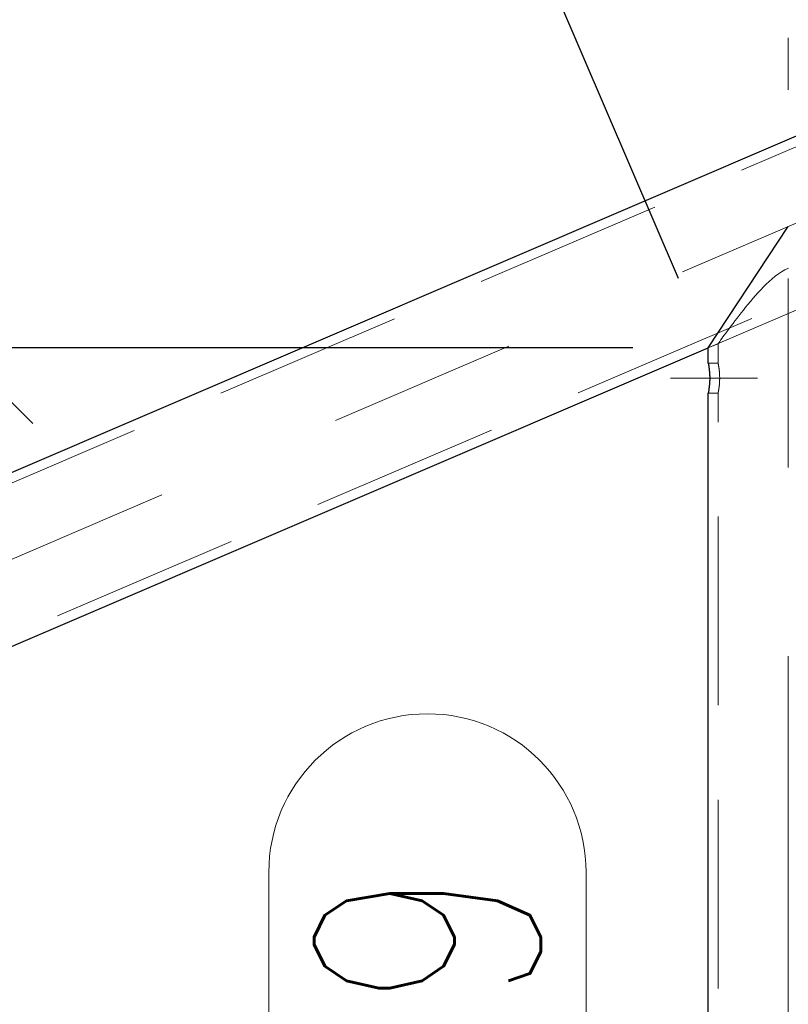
# Model space of a CAD drawing. Header units: millimetres. Extents: x -845 to -83, y 8759 to 9255.
# Tile 42 of 119: x -632 to -622, y 8895 to 8908. Entities that reach past the tile are written whole.
import ezdxf

# ---------------------------------------------------------------- set-up
doc = ezdxf.new("R2010")
doc.units = ezdxf.units.MM
doc.header["$LTSCALE"] = 10
doc.linetypes.add('HIDDEN', pattern=[0.375, 0.25, -0.125])
doc.linetypes.add('MITTE', pattern=[2, 1.25, -0.25, 0.25, -0.25])
doc.layers.get('Defpoints').update_dxf_attribs({"color": 1})
for name, color, linetype, lineweight in [('PS_DIM', 4, 'Continuous', 13), ('PS_Hidden', 2, 'HIDDEN', 9), ('PS_Mid', 5, 'MITTE', 15), ('PS_Pos', 1, 'Continuous', 15), ('PS_Shape', 161, 'Continuous', 30), ('PS_SOLID', 7, 'Continuous', 30)]:
    doc.layers.add(name, color=color, linetype=linetype, lineweight=lineweight)
doc.styles.add('simplex', font='simplex.shx', dxfattribs={"width": 0.75})
doc.dimstyles.new('1_20_GŁ_DS1-LS20', dxfattribs={"dimtxt": 2, "dimasz": 2, "dimexe": 2, "dimexo": 1, "dimgap": 1, "dimtad": 1, "dimjust": 4, "dimdec": 0, "dimlfac": 20, "dimtxsty": 'simplex', "dimblk1": 'NONE', "dimsah": 1, "dimcen": 2, "dimclrd": 256, "dimclre": 256, "dimclrt": 4, "dimadec": 1, "dimazin": 0, "dimtfac": 1, "dimtdec": 0, "dimtmove": 2, "dimatfit": 3, "dimfxl": 1, "dimarcsym": 0})
doc.dimstyles.new('1_20_SC', dxfattribs={"dimtxt": 2, "dimasz": 1, "dimexe": 1, "dimexo": 1, "dimgap": 1, "dimtad": 1, "dimdec": 0, "dimlfac": 20, "dimtxsty": 'simplex', "dimblk": 'dimznak', "dimcen": 2, "dimclrd": 256, "dimclre": 256, "dimclrt": 4, "dimadec": 1, "dimazin": 0, "dimtfac": 1, "dimtdec": 0, "dimtix": 1, "dimtmove": 2, "dimatfit": 3, "dimldrblk": 'dim-grot', "dimfxl": 1, "dimarcsym": 0})

# ---------------------------------------------------------------- blocks, each defined once
blk = doc.blocks.new('*D94')
at = {"layer": 'Defpoints', "color": 0, "transparency": 16777216}
for p in [(-629.693, 8918.528), (-623.343, 8903.711), (-640.186, 8898.799)]:
    blk.add_point(p, dxfattribs=at)
at = {"layer": 'PS_DIM', "lineweight": -2, "transparency": 16777216}
for p, q in [((-623.737, 8904.63), (-630.481, 8920.366)), ((-645.701, 8911.667), (-631.531, 8917.74)), ((-640.58, 8899.718), (-646.489, 8913.506))]:
    blk.add_line(p, q, dxfattribs=at)
at = {"layer": 'PS_DIM', "transparency": 16777216}
blk.add_solid([(-631.663, 8918.046), (-631.4, 8917.434), (-629.693, 8918.528)], dxfattribs=at)
at = {"layer": 'PS_DIM', "color": 4, "transparency": 16777216, "insert": (-626.675, 8916.613), "char_height": 2, "attachment_point": 5, "rotation": 293.1986, "style": 'simplex'}
blk.add_mtext('348', dxfattribs=at)
blk = doc.blocks.new('_None')
blk = doc.blocks.new('*D95')
at = {"layer": 'Defpoints', "color": 0, "transparency": 16777216}
for p in [(-618.633, 8923.268), (-612.283, 8908.451), (-640.186, 8898.799)]:
    blk.add_point(p, dxfattribs=at)
at = {"layer": 'PS_DIM', "lineweight": -2, "transparency": 16777216}
for p, q in [((-612.677, 8909.37), (-619.421, 8925.106)), ((-645.701, 8911.667), (-620.471, 8922.48)), ((-640.58, 8899.718), (-646.489, 8913.506))]:
    blk.add_line(p, q, dxfattribs=at)
at = {"layer": 'PS_DIM', "transparency": 16777216}
blk.add_solid([(-620.603, 8922.786), (-620.34, 8922.174), (-618.633, 8923.268)], dxfattribs=at)
at = {"layer": 'PS_DIM', "color": 4, "transparency": 16777216, "insert": (-615.629, 8921.386), "char_height": 2, "attachment_point": 5, "rotation": 293.1986, "style": 'simplex'}
blk.add_mtext('589', dxfattribs=at)
blk = doc.blocks.new('*D96')
at = {"layer": 'Defpoints', "color": 0, "transparency": 16777216}
for p in [(-608.133, 8927.768), (-601.783, 8912.951), (-640.186, 8898.799)]:
    blk.add_point(p, dxfattribs=at)
at = {"layer": 'PS_DIM', "lineweight": -2, "transparency": 16777216}
for p, q in [((-602.177, 8913.87), (-608.921, 8929.606)), ((-645.701, 8911.667), (-609.971, 8926.98)), ((-640.58, 8899.718), (-646.489, 8913.506))]:
    blk.add_line(p, q, dxfattribs=at)
at = {"layer": 'PS_DIM', "transparency": 16777216}
blk.add_solid([(-610.103, 8927.286), (-609.84, 8926.674), (-608.133, 8927.768)], dxfattribs=at)
at = {"layer": 'PS_DIM', "color": 4, "transparency": 16777216, "insert": (-605.171, 8925.985), "char_height": 2, "attachment_point": 5, "rotation": 293.1986, "style": 'simplex'}
blk.add_mtext('817', dxfattribs=at)
blk = doc.blocks.new('*D97')
at = {"layer": 'Defpoints', "color": 0, "transparency": 16777216}
for p in [(-597.633, 8932.268), (-591.283, 8917.451), (-640.186, 8898.799)]:
    blk.add_point(p, dxfattribs=at)
at = {"layer": 'PS_DIM', "lineweight": -2, "transparency": 16777216}
for p, q in [((-591.677, 8918.37), (-598.421, 8934.106)), ((-645.701, 8911.667), (-599.471, 8931.48)), ((-640.58, 8899.718), (-646.489, 8913.506))]:
    blk.add_line(p, q, dxfattribs=at)
at = {"layer": 'PS_DIM', "transparency": 16777216}
blk.add_solid([(-599.603, 8931.786), (-599.34, 8931.174), (-597.633, 8932.268)], dxfattribs=at)
at = {"layer": 'PS_DIM', "color": 4, "transparency": 16777216, "insert": (-594.404, 8929.861), "char_height": 2, "attachment_point": 5, "rotation": 293.1986, "style": 'simplex'}
blk.add_mtext('1046', dxfattribs=at)
blk = doc.blocks.new('*D98')
at = {"layer": 'Defpoints', "color": 0, "transparency": 16777216}
for p in [(-587.133, 8936.768), (-580.783, 8921.951), (-640.186, 8898.799)]:
    blk.add_point(p, dxfattribs=at)
at = {"layer": 'PS_DIM', "lineweight": -2, "transparency": 16777216}
for p, q in [((-581.177, 8922.87), (-587.921, 8938.606)), ((-645.701, 8911.667), (-588.971, 8935.98)), ((-640.58, 8899.718), (-646.489, 8913.506))]:
    blk.add_line(p, q, dxfattribs=at)
at = {"layer": 'PS_DIM', "transparency": 16777216}
blk.add_solid([(-589.103, 8936.286), (-588.84, 8935.674), (-587.133, 8936.768)], dxfattribs=at)
at = {"layer": 'PS_DIM', "color": 4, "transparency": 16777216, "insert": (-583.876, 8934.295), "char_height": 2, "attachment_point": 5, "rotation": 293.1986, "style": 'simplex'}
blk.add_mtext('1274', dxfattribs=at)
blk = doc.blocks.new('*D99')
at = {"layer": 'Defpoints', "color": 0, "transparency": 16777216}
for p in [(-577.193, 8941.028), (-570.843, 8926.211), (-640.186, 8898.799)]:
    blk.add_point(p, dxfattribs=at)
at = {"layer": 'PS_DIM', "lineweight": -2, "transparency": 16777216}
for p, q in [((-571.237, 8927.13), (-577.981, 8942.866)), ((-645.701, 8911.667), (-579.031, 8940.24)), ((-640.58, 8899.718), (-646.489, 8913.506))]:
    blk.add_line(p, q, dxfattribs=at)
at = {"layer": 'PS_DIM', "transparency": 16777216}
blk.add_solid([(-579.163, 8940.546), (-578.9, 8939.934), (-577.193, 8941.028)], dxfattribs=at)
at = {"layer": 'PS_DIM', "color": 4, "transparency": 16777216, "insert": (-574.076, 8938.884), "char_height": 2, "attachment_point": 5, "rotation": 293.1986, "style": 'simplex'}
blk.add_mtext('1491', dxfattribs=at)
blk = doc.blocks.new('*D100')
at = {"layer": 'Defpoints', "color": 0, "transparency": 16777216}
for p in [(-566.245, 8945.72), (-559.895, 8930.903), (-640.186, 8898.799)]:
    blk.add_point(p, dxfattribs=at)
at = {"layer": 'PS_DIM', "lineweight": -2, "transparency": 16777216}
for p, q in [((-560.289, 8931.822), (-567.033, 8947.558)), ((-645.701, 8911.667), (-568.083, 8944.932)), ((-640.58, 8899.718), (-646.489, 8913.506))]:
    blk.add_line(p, q, dxfattribs=at)
at = {"layer": 'PS_DIM', "transparency": 16777216}
blk.add_solid([(-568.215, 8945.238), (-567.952, 8944.626), (-566.245, 8945.72)], dxfattribs=at)
at = {"layer": 'PS_DIM', "color": 4, "transparency": 16777216, "insert": (-563.016, 8943.313), "char_height": 2, "attachment_point": 5, "rotation": 293.1986, "style": 'simplex'}
blk.add_mtext('1729', dxfattribs=at)
blk = doc.blocks.new('*D101')
at = {"layer": 'Defpoints', "color": 0, "transparency": 16777216}
for p in [(-555.857, 8950.172), (-549.507, 8935.355), (-640.186, 8898.799)]:
    blk.add_point(p, dxfattribs=at)
at = {"layer": 'PS_DIM', "lineweight": -2, "transparency": 16777216}
for p, q in [((-549.901, 8936.274), (-556.645, 8952.01)), ((-645.701, 8911.667), (-557.695, 8949.384)), ((-640.58, 8899.718), (-646.489, 8913.506))]:
    blk.add_line(p, q, dxfattribs=at)
at = {"layer": 'PS_DIM', "transparency": 16777216}
blk.add_solid([(-557.827, 8949.69), (-557.564, 8949.078), (-555.857, 8950.172)], dxfattribs=at)
at = {"layer": 'PS_DIM', "color": 4, "transparency": 16777216, "insert": (-552.614, 8947.732), "char_height": 2, "attachment_point": 5, "rotation": 293.1986, "style": 'simplex'}
blk.add_mtext('1955', dxfattribs=at)
blk = doc.blocks.new('*D102')
at = {"layer": 'Defpoints', "color": 0, "transparency": 16777216}
for p in [(-545.951, 8954.417), (-540.436, 8941.549), (-640.186, 8898.799)]:
    blk.add_point(p, dxfattribs=at)
at = {"layer": 'PS_DIM', "lineweight": -2, "transparency": 16777216}
for p, q in [((-540.83, 8942.469), (-546.739, 8956.256)), ((-645.701, 8911.667), (-547.789, 8953.63)), ((-640.58, 8899.718), (-646.489, 8913.506))]:
    blk.add_line(p, q, dxfattribs=at)
at = {"layer": 'PS_DIM', "transparency": 16777216}
blk.add_solid([(-547.92, 8953.936), (-547.658, 8953.323), (-545.951, 8954.417)], dxfattribs=at)
at = {"layer": 'PS_DIM', "color": 4, "transparency": 16777216, "insert": (-542.707, 8951.978), "char_height": 2, "attachment_point": 5, "rotation": 293.1986, "style": 'simplex'}
blk.add_mtext('2170', dxfattribs=at)
blk = doc.blocks.new('dimznak')
at = {"color": 0}
for points in [[(0, 2), (0, -2)], [(-2, 0), (2, 0)]]:
    blk.add_lwpolyline(points, dxfattribs=at)
at = {"color": 2}
blk.add_lwpolyline([(1, 1), (-1, -1)], dxfattribs=at)
blk = doc.blocks.new('*D130')
at = {"layer": 'Defpoints', "color": 0, "transparency": 16777216}
for p in [(-633.283, 8903.711), (-623.343, 8903.711), (-623.343, 8878.518)]:
    blk.add_point(p, dxfattribs=at)
at = {"layer": 'PS_DIM', "lineweight": -2, "transparency": 16777216}
for p, q in [((-624.343, 8903.711), (-634.283, 8903.711)), ((-633.283, 8879.518), (-633.283, 8902.711)), ((-624.343, 8878.518), (-634.283, 8878.518))]:
    blk.add_line(p, q, dxfattribs=at)
for p, rotation in [((-633.283, 8903.711), 90), ((-633.283, 8878.518), 270)]:
    blk.add_blockref('dimznak', p, dxfattribs=dict(at, rotation=rotation))
at = {"layer": 'PS_DIM', "color": 4, "transparency": 16777216, "insert": (-635.283, 8891.114), "char_height": 2, "attachment_point": 5, "rotation": 90, "style": 'simplex'}
blk.add_mtext('504', dxfattribs=at)
blk = doc.blocks.new('dim-grot')
blk.add_hatch(color=256).paths.add_polyline_path([(0, 0), (-2, 0.5), (-2, -0.5)])
blk.add_lwpolyline([(0, 0), (-2, 0.5), (-2, -0.5), (0, 0)])
blk = doc.blocks.new('*X258')
at = {"layer": 'PS_Hidden', "color": 2, "linetype": 'HIDDEN'}
for p, q in [((-640.135, 8898.68), (-540.385, 8941.43)), ((-638.851, 8897.207), (-540.203, 8939.484)), ((-622.456, 8904.66), (-622.414, 8904.691)), ((-622.414, 8904.691), (-622.371, 8904.719)), ((-622.371, 8904.719), (-622.327, 8904.745)), ((-622.327, 8904.745), (-622.28, 8904.767)), ((-623.343, 8903.711), (-621.223, 8904.62)), ((-622.574, 8904.557), (-622.535, 8904.593)), ((-622.535, 8904.593), (-622.496, 8904.627)), ((-622.496, 8904.627), (-622.456, 8904.66)), ((-622.718, 8904.405), (-622.683, 8904.444)), ((-622.683, 8904.444), (-622.647, 8904.482)), ((-622.647, 8904.482), (-622.611, 8904.52)), ((-622.611, 8904.52), (-622.574, 8904.557)), ((-622.817, 8904.288), (-622.785, 8904.327)), ((-622.785, 8904.327), (-622.752, 8904.366)), ((-622.752, 8904.366), (-622.718, 8904.405)), ((-622.935, 8904.14), (-622.907, 8904.176)), ((-622.907, 8904.176), (-622.878, 8904.212)), ((-622.878, 8904.212), (-622.848, 8904.25)), ((-622.848, 8904.25), (-622.817, 8904.288)), ((-623.015, 8904.035), (-622.989, 8904.07)), ((-622.989, 8904.07), (-622.962, 8904.105)), ((-622.962, 8904.105), (-622.935, 8904.14)), ((-623.13, 8903.881), (-623.11, 8903.908)), ((-623.11, 8903.908), (-623.088, 8903.938)), ((-623.088, 8903.938), (-623.065, 8903.969)), ((-623.065, 8903.969), (-623.04, 8904.002)), ((-623.04, 8904.002), (-623.015, 8904.035)), ((-623.207, 8903.775), (-623.2, 8903.784)), ((-623.2, 8903.784), (-623.191, 8903.798)), ((-623.191, 8903.798), (-623.179, 8903.814)), ((-623.179, 8903.814), (-623.165, 8903.834)), ((-623.165, 8903.834), (-623.148, 8903.856)), ((-623.148, 8903.856), (-623.13, 8903.881)), ((-623.213, 8903.767), (-623.343, 8903.711)), ((-623.213, 8903.767), (-623.212, 8903.769)), ((-623.213, 8903.511), (-623.213, 8903.767)), ((-623.212, 8903.769), (-623.207, 8903.775)), ((-623.213, 8903.511), (-623.343, 8903.511)), ((-623.213, 8903.51), (-623.213, 8903.511)), ((-623.213, 8903.511), (-623.213, 8903.511)), ((-623.213, 8903.511), (-623.213, 8903.511)), ((-623.213, 8903.511), (-623.213, 8903.511)), ((-623.213, 8903.511), (-623.213, 8903.511)), ((-623.213, 8903.509), (-623.213, 8903.51)), ((-623.213, 8903.51), (-623.213, 8903.51)), ((-623.212, 8903.508), (-623.213, 8903.509)), ((-623.212, 8903.507), (-623.212, 8903.508)), ((-623.212, 8903.506), (-623.212, 8903.507)), ((-623.212, 8903.505), (-623.212, 8903.506)), ((-623.211, 8903.504), (-623.212, 8903.505)), ((-623.211, 8903.502), (-623.211, 8903.504)), ((-623.211, 8903.501), (-623.211, 8903.502)), ((-623.21, 8903.499), (-623.211, 8903.501)), ((-623.21, 8903.497), (-623.21, 8903.499)), ((-623.21, 8903.495), (-623.21, 8903.497)), ((-623.209, 8903.493), (-623.21, 8903.495)), ((-623.209, 8903.491), (-623.209, 8903.493)), ((-623.208, 8903.488), (-623.209, 8903.491)), ((-623.208, 8903.486), (-623.208, 8903.488)), ((-623.207, 8903.483), (-623.208, 8903.486)), ((-623.207, 8903.481), (-623.207, 8903.483)), ((-623.206, 8903.478), (-623.207, 8903.481)), ((-623.206, 8903.475), (-623.206, 8903.478)), ((-623.205, 8903.472), (-623.206, 8903.475)), ((-623.205, 8903.469), (-623.205, 8903.472)), ((-623.204, 8903.466), (-623.205, 8903.469)), ((-623.204, 8903.463), (-623.204, 8903.466)), ((-623.203, 8903.459), (-623.204, 8903.463)), ((-623.203, 8903.456), (-623.203, 8903.459)), ((-623.202, 8903.453), (-623.203, 8903.456)), ((-623.202, 8903.449), (-623.202, 8903.453)), ((-623.201, 8903.446), (-623.202, 8903.449)), ((-623.201, 8903.442), (-623.201, 8903.446)), ((-623.2, 8903.438), (-623.201, 8903.442)), ((-623.2, 8903.434), (-623.2, 8903.438)), ((-623.199, 8903.43), (-623.2, 8903.434)), ((-623.199, 8903.426), (-623.199, 8903.43)), ((-623.198, 8903.422), (-623.199, 8903.426)), ((-623.198, 8903.418), (-623.198, 8903.422)), ((-623.197, 8903.413), (-623.198, 8903.418)), ((-623.197, 8903.409), (-623.197, 8903.413)), ((-623.196, 8903.404), (-623.197, 8903.409)), ((-623.196, 8903.4), (-623.196, 8903.404)), ((-623.195, 8903.395), (-623.196, 8903.4)), ((-623.195, 8903.39), (-623.195, 8903.395)), ((-623.194, 8903.385), (-623.195, 8903.39)), ((-623.194, 8903.381), (-623.194, 8903.385)), ((-623.194, 8903.376), (-623.194, 8903.381)), ((-623.193, 8903.371), (-623.194, 8903.376)), ((-623.193, 8903.366), (-623.193, 8903.371)), ((-623.193, 8903.361), (-623.193, 8903.366)), ((-623.192, 8903.356), (-623.193, 8903.361)), ((-623.193, 8903.261), (-623.192, 8903.266)), ((-623.193, 8903.257), (-623.193, 8903.261)), ((-623.193, 8903.252), (-623.193, 8903.257)), ((-623.192, 8903.351), (-623.192, 8903.356)), ((-623.192, 8903.346), (-623.192, 8903.351)), ((-623.192, 8903.341), (-623.192, 8903.346)), ((-623.192, 8903.336), (-623.192, 8903.341)), ((-623.192, 8903.331), (-623.192, 8903.336)), ((-623.191, 8903.326), (-623.192, 8903.331)), ((-623.192, 8903.291), (-623.191, 8903.296)), ((-623.192, 8903.286), (-623.192, 8903.291)), ((-623.192, 8903.281), (-623.192, 8903.286)), ((-623.192, 8903.276), (-623.192, 8903.281)), ((-623.192, 8903.271), (-623.192, 8903.276)), ((-623.192, 8903.266), (-623.192, 8903.271)), ((-623.191, 8903.321), (-623.191, 8903.326)), ((-623.191, 8903.316), (-623.191, 8903.321)), ((-623.191, 8903.311), (-623.191, 8903.316)), ((-623.191, 8903.306), (-623.191, 8903.311)), ((-623.191, 8903.301), (-623.191, 8903.306)), ((-623.191, 8903.296), (-623.191, 8903.301)), ((-623.211, 8903.122), (-623.21, 8903.124)), ((-623.21, 8903.128), (-623.209, 8903.13)), ((-623.21, 8903.126), (-623.21, 8903.128)), ((-623.21, 8903.124), (-623.21, 8903.126)), ((-623.209, 8903.132), (-623.208, 8903.134)), ((-623.209, 8903.13), (-623.209, 8903.132)), ((-623.208, 8903.137), (-623.207, 8903.139)), ((-623.208, 8903.134), (-623.208, 8903.137)), ((-623.207, 8903.142), (-623.206, 8903.145)), ((-623.207, 8903.139), (-623.207, 8903.142)), ((-623.206, 8903.148), (-623.205, 8903.15)), ((-623.206, 8903.145), (-623.206, 8903.148)), ((-623.205, 8903.153), (-623.204, 8903.157)), ((-623.205, 8903.15), (-623.205, 8903.153)), ((-623.204, 8903.16), (-623.203, 8903.163)), ((-623.204, 8903.157), (-623.204, 8903.16)), ((-623.203, 8903.166), (-623.202, 8903.17)), ((-623.203, 8903.163), (-623.203, 8903.166)), ((-623.202, 8903.173), (-623.201, 8903.177)), ((-623.202, 8903.17), (-623.202, 8903.173)), ((-623.201, 8903.181), (-623.2, 8903.184)), ((-623.201, 8903.177), (-623.201, 8903.181)), ((-623.2, 8903.188), (-623.199, 8903.192)), ((-623.2, 8903.184), (-623.2, 8903.188)), ((-623.199, 8903.196), (-623.198, 8903.201)), ((-623.199, 8903.192), (-623.199, 8903.196)), ((-623.198, 8903.205), (-623.197, 8903.209)), ((-623.198, 8903.201), (-623.198, 8903.205)), ((-623.197, 8903.214), (-623.196, 8903.218)), ((-623.197, 8903.209), (-623.197, 8903.214)), ((-623.196, 8903.223), (-623.195, 8903.228)), ((-623.196, 8903.218), (-623.196, 8903.223)), ((-623.195, 8903.232), (-623.194, 8903.237)), ((-623.195, 8903.228), (-623.195, 8903.232)), ((-623.194, 8903.247), (-623.193, 8903.252)), ((-623.194, 8903.242), (-623.194, 8903.247)), ((-623.194, 8903.237), (-623.194, 8903.242)), ((-623.213, 8903.111), (-623.343, 8903.111)), ((-623.213, 8903.113), (-623.213, 8903.114)), ((-623.213, 8903.114), (-623.212, 8903.114)), ((-623.213, 8903.112), (-623.213, 8903.113)), ((-623.213, 8903.111), (-623.213, 8903.112)), ((-623.213, 8903.112), (-623.213, 8903.112)), ((-623.213, 8903.111), (-623.213, 8903.111)), ((-623.213, 8903.111), (-623.213, 8903.111)), ((-623.213, 8850.229), (-623.213, 8903.111)), ((-623.212, 8903.118), (-623.211, 8903.119)), ((-623.212, 8903.116), (-623.212, 8903.118)), ((-623.212, 8903.115), (-623.212, 8903.116)), ((-623.212, 8903.114), (-623.212, 8903.115)), ((-623.211, 8903.12), (-623.211, 8903.122)), ((-623.211, 8903.119), (-623.211, 8903.12))]:
    blk.add_line(p, q, dxfattribs=at)
at = {"layer": 'PS_Mid', "color": 5, "linetype": 'MITTE'}
for p, q in [((-642.066, 8896.84), (-537.72, 8941.56)), ((-622.283, 8847.129), (-622.283, 8907.819)), ((-623.843, 8903.311), (-622.69, 8903.311))]:
    blk.add_line(p, q, dxfattribs=at)
at = {"layer": 'PS_SOLID', "color": 7, "linetype": 'Continuous'}
for p, q in [((-640.186, 8898.799), (-540.436, 8941.549)), ((-623.343, 8903.711), (-622.283, 8905.319)), ((-638.799, 8897.087), (-623.343, 8903.711)), ((-623.343, 8903.511), (-623.343, 8903.711)), ((-623.343, 8903.511), (-623.343, 8903.511)), ((-623.343, 8903.511), (-623.343, 8903.511)), ((-623.343, 8903.511), (-623.343, 8903.511)), ((-623.343, 8903.511), (-623.343, 8903.51)), ((-623.343, 8903.51), (-623.343, 8903.51)), ((-623.343, 8903.51), (-623.343, 8903.509)), ((-623.343, 8903.509), (-623.342, 8903.508)), ((-623.342, 8903.508), (-623.342, 8903.507)), ((-623.342, 8903.507), (-623.342, 8903.506)), ((-623.342, 8903.506), (-623.342, 8903.505)), ((-623.342, 8903.505), (-623.342, 8903.504)), ((-623.342, 8903.504), (-623.341, 8903.502)), ((-623.341, 8903.502), (-623.341, 8903.501)), ((-623.341, 8903.501), (-623.341, 8903.499)), ((-623.341, 8903.499), (-623.34, 8903.497)), ((-623.34, 8903.497), (-623.34, 8903.495)), ((-623.34, 8903.495), (-623.34, 8903.493)), ((-623.34, 8903.493), (-623.339, 8903.491)), ((-623.339, 8903.491), (-623.339, 8903.488)), ((-623.339, 8903.488), (-623.339, 8903.486)), ((-623.339, 8903.486), (-623.338, 8903.483)), ((-623.338, 8903.483), (-623.338, 8903.481)), ((-623.338, 8903.481), (-623.337, 8903.478)), ((-623.337, 8903.478), (-623.337, 8903.475)), ((-623.337, 8903.475), (-623.336, 8903.472)), ((-623.336, 8903.472), (-623.336, 8903.469)), ((-623.336, 8903.469), (-623.335, 8903.466)), ((-623.335, 8903.466), (-623.335, 8903.463)), ((-623.335, 8903.463), (-623.335, 8903.459)), ((-623.335, 8903.459), (-623.334, 8903.456)), ((-623.334, 8903.456), (-623.334, 8903.453)), ((-623.334, 8903.453), (-623.333, 8903.449)), ((-623.333, 8903.449), (-623.333, 8903.446)), ((-623.333, 8903.446), (-623.332, 8903.442)), ((-623.332, 8903.442), (-623.332, 8903.438)), ((-623.332, 8903.438), (-623.331, 8903.434)), ((-623.331, 8903.434), (-623.331, 8903.43)), ((-623.331, 8903.43), (-623.33, 8903.426)), ((-623.33, 8903.426), (-623.33, 8903.422)), ((-623.33, 8903.422), (-623.329, 8903.418)), ((-623.329, 8903.418), (-623.329, 8903.413)), ((-623.329, 8903.413), (-623.329, 8903.409)), ((-623.329, 8903.409), (-623.328, 8903.404)), ((-623.328, 8903.404), (-623.328, 8903.4)), ((-623.328, 8903.4), (-623.327, 8903.395)), ((-623.327, 8903.395), (-623.327, 8903.39)), ((-623.327, 8903.39), (-623.327, 8903.385)), ((-623.327, 8903.385), (-623.326, 8903.381)), ((-623.326, 8903.381), (-623.326, 8903.376)), ((-623.326, 8903.376), (-623.326, 8903.371)), ((-623.326, 8903.371), (-623.325, 8903.366)), ((-623.325, 8903.257), (-623.326, 8903.252)), ((-623.325, 8903.366), (-623.325, 8903.361)), ((-623.325, 8903.361), (-623.325, 8903.356)), ((-623.325, 8903.356), (-623.325, 8903.351)), ((-623.325, 8903.351), (-623.325, 8903.346)), ((-623.325, 8903.346), (-623.324, 8903.341)), ((-623.324, 8903.281), (-623.325, 8903.276)), ((-623.325, 8903.276), (-623.325, 8903.271)), ((-623.325, 8903.271), (-623.325, 8903.266)), ((-623.325, 8903.266), (-623.325, 8903.261)), ((-623.325, 8903.261), (-623.325, 8903.257)), ((-623.324, 8903.341), (-623.324, 8903.336)), ((-623.324, 8903.336), (-623.324, 8903.331)), ((-623.324, 8903.331), (-623.324, 8903.326)), ((-623.324, 8903.326), (-623.324, 8903.321)), ((-623.324, 8903.321), (-623.324, 8903.316)), ((-623.324, 8903.316), (-623.324, 8903.311)), ((-623.324, 8903.311), (-623.324, 8903.306)), ((-623.324, 8903.311), (-623.324, 8903.311)), ((-623.324, 8903.306), (-623.324, 8903.301)), ((-623.324, 8903.301), (-623.324, 8903.296)), ((-623.324, 8903.296), (-623.324, 8903.291)), ((-623.324, 8903.291), (-623.324, 8903.286)), ((-623.324, 8903.286), (-623.324, 8903.281)), ((-623.34, 8903.126), (-623.341, 8903.124)), ((-623.341, 8903.124), (-623.341, 8903.122)), ((-623.339, 8903.132), (-623.34, 8903.13)), ((-623.34, 8903.13), (-623.34, 8903.128)), ((-623.34, 8903.128), (-623.34, 8903.126)), ((-623.338, 8903.139), (-623.339, 8903.137)), ((-623.339, 8903.137), (-623.339, 8903.134)), ((-623.339, 8903.134), (-623.339, 8903.132)), ((-623.337, 8903.145), (-623.338, 8903.142)), ((-623.338, 8903.142), (-623.338, 8903.139)), ((-623.336, 8903.15), (-623.337, 8903.148)), ((-623.337, 8903.148), (-623.337, 8903.145)), ((-623.335, 8903.157), (-623.336, 8903.153)), ((-623.336, 8903.153), (-623.336, 8903.15)), ((-623.334, 8903.166), (-623.335, 8903.163)), ((-623.335, 8903.163), (-623.335, 8903.16)), ((-623.335, 8903.16), (-623.335, 8903.157)), ((-623.333, 8903.173), (-623.334, 8903.17)), ((-623.334, 8903.17), (-623.334, 8903.166)), ((-623.332, 8903.181), (-623.333, 8903.177)), ((-623.333, 8903.177), (-623.333, 8903.173)), ((-623.331, 8903.188), (-623.332, 8903.184)), ((-623.332, 8903.184), (-623.332, 8903.181)), ((-623.33, 8903.196), (-623.331, 8903.192)), ((-623.331, 8903.192), (-623.331, 8903.188)), ((-623.329, 8903.205), (-623.33, 8903.201)), ((-623.33, 8903.201), (-623.33, 8903.196)), ((-623.328, 8903.218), (-623.329, 8903.214)), ((-623.329, 8903.214), (-623.329, 8903.209)), ((-623.329, 8903.209), (-623.329, 8903.205)), ((-623.327, 8903.228), (-623.328, 8903.223)), ((-623.328, 8903.223), (-623.328, 8903.218)), ((-623.326, 8903.242), (-623.327, 8903.237)), ((-623.327, 8903.237), (-623.327, 8903.232)), ((-623.327, 8903.232), (-623.327, 8903.228)), ((-623.326, 8903.252), (-623.326, 8903.247)), ((-623.326, 8903.247), (-623.326, 8903.242)), ((-623.342, 8903.114), (-623.343, 8903.114)), ((-623.343, 8903.114), (-623.343, 8903.113)), ((-623.343, 8903.113), (-623.343, 8903.112)), ((-623.343, 8903.112), (-623.343, 8903.112)), ((-623.343, 8903.112), (-623.343, 8903.111)), ((-623.343, 8903.111), (-623.343, 8903.111)), ((-623.343, 8903.111), (-623.343, 8903.111)), ((-623.343, 8903.111), (-623.343, 8903.111)), ((-623.343, 8878.518), (-623.343, 8903.111)), ((-623.341, 8903.12), (-623.342, 8903.119)), ((-623.342, 8903.119), (-623.342, 8903.118)), ((-623.342, 8903.118), (-623.342, 8903.116)), ((-623.342, 8903.116), (-623.342, 8903.115)), ((-623.342, 8903.115), (-623.342, 8903.114)), ((-623.341, 8903.122), (-623.341, 8903.12))]:
    blk.add_line(p, q, dxfattribs=at)
blk = doc.blocks.new('*X291')
at = {"color": 1}
for p, q in [((-629.16, 8891.087), (-629.16, 8896.766)), ((-624.96, 8891.087), (-624.96, 8896.766))]:
    blk.add_line(p, q, dxfattribs=at)
blk.add_arc((-627.06, 8896.766), 2.1, 0, 180, dxfattribs=at)
at = {"color": 30, "style": 'simplex', "width": 0.75}
blk.add_text('579', height=3, rotation=90, dxfattribs=at).set_placement((-625.56, 8891.087))

msp = doc.modelspace()

# ---------------------------------------------------------------- block references
at = {"layer": 'PS_Pos'}
msp.add_blockref('*X291', (0, 0), dxfattribs=at)
at = {"layer": 'PS_Shape', "color": 31}
msp.add_blockref('*X258', (0, 0), dxfattribs=at)

# ---------------------------------------------------------------- dimensions: what is measured, and where the dimension line sits
at = {"layer": 'PS_DIM'}
for base, p2, picture, middle in [((-545.951, 8954.417), (-540.436, 8941.549), '*D102', (-542.707, 8951.978)), ((-555.857, 8950.172), (-549.507, 8935.355), '*D101', (-552.614, 8947.732)), ((-566.245, 8945.72), (-559.895, 8930.903), '*D100', (-563.016, 8943.313)), ((-577.193, 8941.028), (-570.843, 8926.211), '*D99', (-574.076, 8938.884)), ((-587.133, 8936.768), (-580.783, 8921.951), '*D98', (-583.876, 8934.295)), ((-597.633, 8932.268), (-591.283, 8917.451), '*D97', (-594.404, 8929.861)), ((-608.133, 8927.768), (-601.783, 8912.951), '*D96', (-605.171, 8925.985)), ((-618.633, 8923.268), (-612.283, 8908.451), '*D95', (-615.629, 8921.386)), ((-629.693, 8918.528), (-623.343, 8903.711), '*D94', (-626.675, 8916.613))]:
    dim = msp.add_linear_dim(base=base, p1=(-640.186, 8898.799), p2=p2, angle=23.1986, dimstyle='1_20_GŁ_DS1-LS20', dxfattribs=at)
    dim.commit()
    dim.dimension.update_dxf_attribs({"geometry": picture, "text_midpoint": middle, "dimtype": 128, "text_rotation": 293.1986})
dim = msp.add_linear_dim(base=(-633.283, 8903.711), p1=(-623.343, 8878.518), p2=(-623.343, 8903.711), angle=90, dimstyle='1_20_SC', dxfattribs=at)
dim.commit()
dim.dimension.update_dxf_attribs({"geometry": '*D130', "text_midpoint": (-635.283, 8891.114)})

doc.saveas('drawing.dxf')
